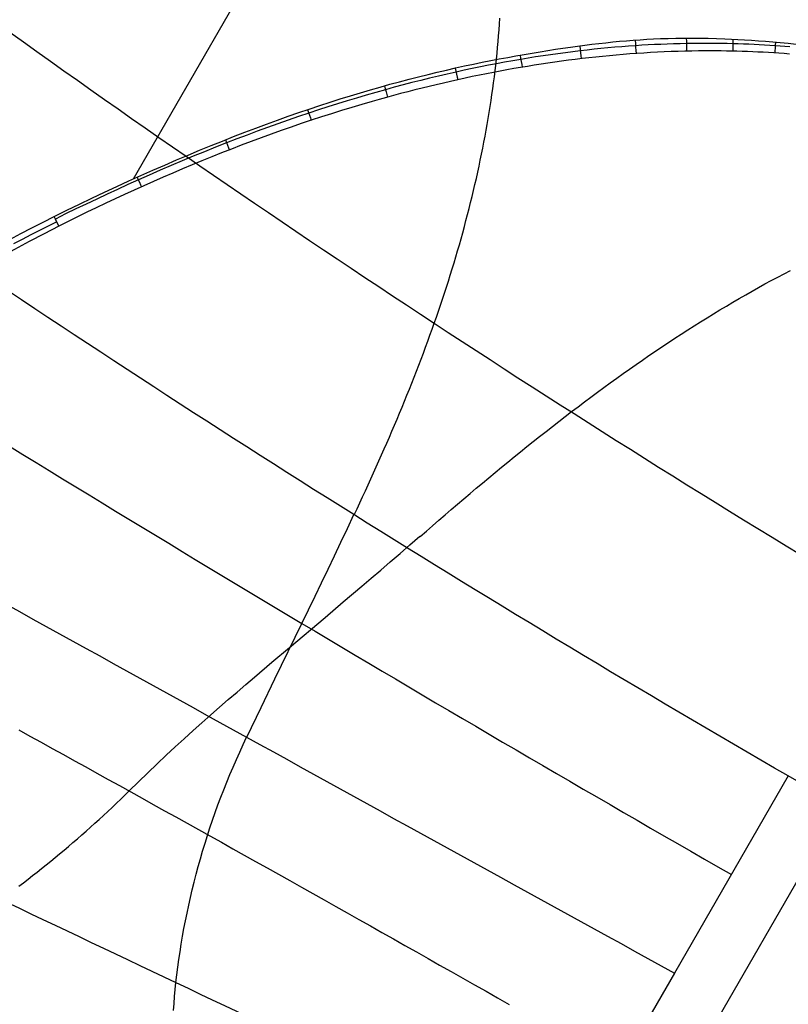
# Model space of a CAD drawing. Extents: x 8195 to 9024, y -2232 to -1505.
# Tile 32 of 42: x 8689 to 8753, y -2066 to -1984. Entities that reach past the tile are written whole.
import ezdxf

# ---------------------------------------------------------------- set-up
doc = ezdxf.new("R2010")
doc.units = 0
doc.layers.add('1', color=7, linetype='CONTINUOUS')

msp = doc.modelspace()

# ---------------------------------------------------------------- linework, layer by layer
at = {"layer": '1', "color": 7}
for p, q in [((8698.44, -1997.103, 27.546), (8720.35, -1959.155, 27.546)), ((8752.861, -2046.694, 64.131), (8743.408, -2063.067, 65.122)), ((9005.087, -2192.317, 64.131), (8752.861, -2046.694, 64.131)), ((8743.207, -2073.415, 56.584), (8756.956, -2049.602, 55.143)), ((8743.408, -2063.067, 65.122), (8725.431, -2094.204, 67.006))]:
    msp.add_line(p, q, dxfattribs=at)
at = {"layer": '1', "color": 7, "extrusion": (0.509073, 0.860701, 0.00614)}
msp.add_lwpolyline([(-8575.051, 23.313), (-8574.194, 23.312), (-8573.337, 23.314), (-8572.481, 23.319), (-8571.625, 23.326), (-8570.77, 23.336), (-8569.915, 23.349), (-8569.061, 23.365), (-8568.208, 23.383), (-8567.355, 23.404), (-8566.503, 23.428), (-8565.651, 23.454), (-8564.8, 23.483), (-8563.949, 23.515), (-8563.099, 23.549), (-8562.25, 23.587), (-8561.401, 23.627), (-8560.553, 23.669), (-8559.705, 23.715), (-8558.858, 23.763), (-8558.011, 23.814), (-8557.165, 23.867), (-8556.32, 23.924), (-8555.475, 23.983), (-8554.631, 24.044), (-8553.787, 24.109), (-8552.944, 24.176), (-8552.101, 24.246), (-8551.259, 24.318), (-8550.417, 24.394), (-8549.576, 24.472), (-8548.736, 24.552), (-8547.896, 24.636), (-8547.057, 24.722), (-8546.218, 24.811), (-8545.38, 24.902), (-8544.543, 24.997), (-8543.706, 25.094), (-8542.869, 25.193), (-8542.033, 25.296), (-8541.198, 25.401), (-8540.363, 25.509), (-8539.529, 25.619), (-8538.696, 25.733), (-8537.863, 25.849), (-8537.03, 25.967), (-8536.198, 26.089), (-8535.367, 26.213), (-8534.536, 26.34), (-8533.706, 26.469), (-8532.877, 26.602), (-8532.048, 26.737), (-8531.219, 26.874), (-8530.391, 27.015), (-8529.564, 27.158), (-8528.737, 27.304), (-8527.911, 27.452), (-8527.085, 27.603), (-8526.26, 27.757), (-8525.436, 27.914), (-8524.612, 28.074), (-8523.789, 28.236), (-8522.966, 28.401), (-8522.144, 28.568), (-8521.322, 28.738), (-8520.501, 28.911), (-8519.68, 29.087), (-8518.86, 29.266), (-8518.041, 29.447), (-8517.222, 29.631), (-8516.404, 29.817), (-8515.586, 30.006), (-8514.769, 30.198), (-8513.952, 30.393), (-8513.136, 30.591), (-8512.321, 30.791), (-8511.506, 30.993), (-8510.692, 31.199), (-8509.878, 31.407), (-8509.065, 31.618), (-8508.252, 31.832), (-8507.44, 32.048), (-8506.629, 32.268), (-8505.818, 32.489), (-8505.008, 32.714), (-8504.198, 32.941), (-8503.389, 33.171), (-8502.58, 33.404), (-8501.772, 33.639), (-8500.965, 33.878), (-8500.158, 34.118), (-8499.352, 34.362), (-8498.546, 34.608), (-8497.741, 34.857), (-8496.936, 35.109), (-8496.132, 35.363), (-8495.328, 35.62), (-8494.525, 35.88), (-8493.723, 36.143), (-8492.921, 36.408), (-8492.12, 36.676), (-8491.319, 36.947), (-8490.519, 37.22), (-8489.72, 37.496), (-8488.921, 37.775), (-8488.122, 38.057), (-8487.324, 38.341), (-8486.527, 38.628), (-8485.73, 38.918), (-8484.934, 39.21), (-8484.139, 39.505), (-8483.344, 39.803), (-8482.549, 40.104), (-8481.755, 40.407), (-8480.962, 40.713), (-8480.169, 41.022), (-8479.377, 41.333), (-8478.586, 41.647), (-8477.795, 41.964), (-8477.004, 42.284), (-8476.214, 42.606), (-8475.425, 42.931), (-8474.636, 43.259), (-8473.848, 43.589), (-8473.06, 43.922), (-8472.273, 44.258), (-8471.487, 44.597), (-8470.701, 44.938), (-8469.916, 45.282)], dxfattribs=at)
at = {"layer": '1', "color": 7, "extrusion": (0.395287, 0.740577, -0.54341)}
msp.add_lwpolyline([(-8579.594, 1346.034), (-8580.418, 1345.729), (-8581.243, 1345.426), (-8582.068, 1345.126), (-8582.893, 1344.828), (-8583.718, 1344.532), (-8584.544, 1344.238), (-8585.369, 1343.947), (-8586.195, 1343.658), (-8587.022, 1343.371), (-8587.848, 1343.086), (-8588.675, 1342.804), (-8589.502, 1342.524), (-8590.329, 1342.246), (-8591.156, 1341.971), (-8591.984, 1341.698), (-8592.812, 1341.427), (-8593.64, 1341.158), (-8594.468, 1340.892), (-8595.297, 1340.628), (-8596.126, 1340.366), (-8596.955, 1340.107), (-8597.784, 1339.849), (-8598.614, 1339.595), (-8599.444, 1339.342), (-8600.274, 1339.091), (-8601.104, 1338.843), (-8601.935, 1338.597), (-8602.766, 1338.354), (-8603.597, 1338.113), (-8604.428, 1337.874), (-8605.259, 1337.637), (-8606.091, 1337.402), (-8606.923, 1337.17), (-8607.755, 1336.94), (-8608.588, 1336.713), (-8609.421, 1336.487), (-8610.253, 1336.264), (-8611.087, 1336.043), (-8611.92, 1335.825), (-8612.754, 1335.609), (-8613.588, 1335.395), (-8614.422, 1335.183), (-8615.256, 1334.973), (-8616.091, 1334.766), (-8616.926, 1334.561), (-8617.761, 1334.359), (-8618.596, 1334.158), (-8619.432, 1333.96), (-8620.267, 1333.765), (-8621.104, 1333.571), (-8621.94, 1333.38), (-8622.776, 1333.191), (-8623.613, 1333.004), (-8624.45, 1332.82), (-8625.287, 1332.638), (-8626.125, 1332.458), (-8626.963, 1332.28), (-8627.801, 1332.105), (-8628.639, 1331.932), (-8629.477, 1331.761), (-8630.316, 1331.593), (-8631.155, 1331.426), (-8631.994, 1331.262), (-8632.834, 1331.101), (-8633.673, 1330.941), (-8634.513, 1330.784), (-8635.353, 1330.629), (-8636.194, 1330.477), (-8637.034, 1330.327), (-8637.875, 1330.179), (-8638.716, 1330.033), (-8639.557, 1329.889), (-8640.399, 1329.748), (-8641.241, 1329.609), (-8642.083, 1329.473), (-8642.925, 1329.338), (-8643.768, 1329.206), (-8644.61, 1329.076), (-8645.453, 1328.949), (-8646.297, 1328.824), (-8647.14, 1328.701), (-8647.984, 1328.58), (-8648.828, 1328.462), (-8649.672, 1328.345), (-8650.516, 1328.232), (-8651.361, 1328.12), (-8652.206, 1328.011), (-8653.051, 1327.904), (-8653.897, 1327.799), (-8654.742, 1327.696), (-8655.588, 1327.596), (-8656.434, 1327.498), (-8657.281, 1327.402), (-8658.127, 1327.309), (-8658.974, 1327.218), (-8659.821, 1327.129), (-8660.668, 1327.043), (-8661.516, 1326.958), (-8662.364, 1326.876), (-8663.212, 1326.796), (-8664.06, 1326.719), (-8664.909, 1326.644), (-8665.757, 1326.571), (-8666.606, 1326.5), (-8667.456, 1326.432), (-8668.305, 1326.366), (-8669.155, 1326.302), (-8670.005, 1326.24), (-8670.855, 1326.181), (-8671.705, 1326.124), (-8672.556, 1326.069), (-8673.407, 1326.017), (-8674.258, 1325.967), (-8675.109, 1325.919), (-8675.961, 1325.873), (-8676.813, 1325.83), (-8677.665, 1325.789), (-8678.517, 1325.75), (-8679.37, 1325.714), (-8680.223, 1325.679), (-8681.076, 1325.647), (-8681.929, 1325.618), (-8682.783, 1325.59), (-8683.636, 1325.565), (-8684.491, 1325.542), (-8685.345, 1325.522), (-8686.199, 1325.503), (-8687.054, 1325.487)], dxfattribs=at)
at = {"layer": '1', "color": 7, "extrusion": (0.445976, 0.752897, -0.483995)}
msp.add_lwpolyline([(-8477.378, 1383.905), (-8478.869, 1383.533), (-8480.361, 1383.167), (-8481.853, 1382.808), (-8483.346, 1382.454), (-8484.839, 1382.106), (-8486.333, 1381.764), (-8487.826, 1381.428), (-8489.321, 1381.098), (-8490.815, 1380.774), (-8492.31, 1380.456), (-8493.805, 1380.144), (-8495.301, 1379.838), (-8496.796, 1379.537), (-8498.293, 1379.243), (-8499.789, 1378.955), (-8501.286, 1378.672), (-8502.784, 1378.396), (-8504.281, 1378.126), (-8505.779, 1377.861), (-8507.278, 1377.602), (-8508.776, 1377.35), (-8510.275, 1377.103), (-8511.775, 1376.863), (-8513.275, 1376.628), (-8514.775, 1376.399), (-8516.275, 1376.176), (-8517.776, 1375.959), (-8519.277, 1375.748), (-8520.779, 1375.543), (-8522.281, 1375.344), (-8523.783, 1375.151), (-8525.286, 1374.964), (-8526.789, 1374.783), (-8528.292, 1374.608), (-8529.796, 1374.439), (-8531.3, 1374.275), (-8532.804, 1374.118), (-8534.309, 1373.967), (-8535.814, 1373.821), (-8537.319, 1373.682), (-8538.825, 1373.548), (-8540.331, 1373.421), (-8541.838, 1373.299), (-8543.345, 1373.183), (-8544.852, 1373.074), (-8546.359, 1372.97), (-8547.867, 1372.872), (-8549.376, 1372.78), (-8550.884, 1372.694), (-8552.393, 1372.614), (-8553.903, 1372.54), (-8555.412, 1372.472), (-8556.922, 1372.41), (-8558.433, 1372.354), (-8559.944, 1372.304), (-8561.455, 1372.26), (-8562.966, 1372.222), (-8564.478, 1372.189), (-8565.99, 1372.163), (-8567.503, 1372.142), (-8569.016, 1372.128), (-8570.529, 1372.12), (-8572.043, 1372.117), (-8573.556, 1372.12)], dxfattribs=at)
at = {"layer": '1', "color": 7}
for points in [[(8732.876, -1986.438), (8733.51, -1986.34), (8734.134, -1986.247), (8734.748, -1986.159), (8735.353, -1986.075), (8735.95, -1985.997), (8736.54, -1985.923), (8737.124, -1985.854), (8737.702, -1985.79), (8738.275, -1985.731), (8738.845, -1985.677), (8739.411, -1985.628), (8739.976, -1985.584), (8740.538, -1985.544), (8741.101, -1985.51), (8741.663, -1985.48), (8742.227, -1985.455), (8742.873, -1985.432), (8743.523, -1985.416), (8744.178, -1985.407), (8744.84, -1985.404), (8745.511, -1985.408), (8746.192, -1985.419), (8746.884, -1985.437), (8747.589, -1985.462)], [(8747.589, -1985.462), (8748.128, -1985.486), (8748.676, -1985.515), (8749.233, -1985.547), (8749.8, -1985.584), (8750.378, -1985.626), (8750.968, -1985.672), (8751.569, -1985.722), (8752.182, -1985.777), (8752.838, -1985.84), (8753.507, -1985.907)], [(8691.852, -2000.234), (8692.91, -1999.712), (8693.959, -1999.201), (8694.999, -1998.702), (8696.029, -1998.215), (8697.05, -1997.739), (8698.062, -1997.275), (8699.065, -1996.822), (8700.058, -1996.38), (8701.043, -1995.95), (8702.019, -1995.53), (8702.987, -1995.121), (8703.945, -1994.723), (8704.895, -1994.335), (8705.836, -1993.958), (8706.768, -1993.591), (8707.692, -1993.234), (8708.607, -1992.888), (8709.514, -1992.551), (8710.413, -1992.224), (8711.303, -1991.907), (8712.185, -1991.6), (8713.058, -1991.302), (8713.924, -1991.014), (8714.781, -1990.734), (8715.631, -1990.464), (8716.472, -1990.203), (8717.305, -1989.951), (8718.131, -1989.708), (8718.949, -1989.473), (8719.759, -1989.246), (8720.561, -1989.029), (8721.355, -1988.819), (8722.142, -1988.618), (8722.921, -1988.424), (8723.692, -1988.238), (8724.455, -1988.06), (8725.209, -1987.889), (8725.954, -1987.726), (8726.691, -1987.569), (8727.418, -1987.419), (8728.136, -1987.276), (8728.844, -1987.139), (8729.542, -1987.008), (8730.23, -1986.883), (8730.908, -1986.764), (8731.575, -1986.65), (8732.231, -1986.542), (8732.876, -1986.438)], [(8688.167, -2002.127), (8689.091, -2001.644), (8690.013, -2001.168), (8690.934, -2000.698), (8691.852, -2000.234)]]:
    msp.add_lwpolyline(points, dxfattribs=at)
at = {"layer": '1', "color": 7, "extrusion": (0.731668, 0.680659, -0.03694)}
msp.add_lwpolyline([(-7407.767, 214.343), (-7408.464, 214.833), (-7409.163, 215.316), (-7409.864, 215.794), (-7410.566, 216.265), (-7411.269, 216.731), (-7411.975, 217.19), (-7412.682, 217.644), (-7413.39, 218.091), (-7414.1, 218.532), (-7414.812, 218.968), (-7415.525, 219.397), (-7416.24, 219.82), (-7416.956, 220.237), (-7417.675, 220.648), (-7418.394, 221.053), (-7419.115, 221.452), (-7419.838, 221.845), (-7420.563, 222.232), (-7421.289, 222.613), (-7422.016, 222.988), (-7422.746, 223.357), (-7423.476, 223.719), (-7424.209, 224.076), (-7424.943, 224.427), (-7425.678, 224.771), (-7426.416, 225.11), (-7427.154, 225.442), (-7427.895, 225.769), (-7428.637, 226.089), (-7429.38, 226.403), (-7430.125, 226.712), (-7430.872, 227.014), (-7431.621, 227.31), (-7432.37, 227.6), (-7433.122, 227.884), (-7433.875, 228.162), (-7434.63, 228.434), (-7435.386, 228.7), (-7436.144, 228.96), (-7436.904, 229.214), (-7437.665, 229.462), (-7438.427, 229.704), (-7439.192, 229.939), (-7439.958, 230.169), (-7440.725, 230.393), (-7441.494, 230.61), (-7442.265, 230.822), (-7443.037, 231.027), (-7443.811, 231.227), (-7444.586, 231.42), (-7445.363, 231.607), (-7446.142, 231.789), (-7446.922, 231.964), (-7447.704, 232.133), (-7448.488, 232.296), (-7449.273, 232.453), (-7450.059, 232.605), (-7450.847, 232.75), (-7451.637, 232.888), (-7452.429, 233.021), (-7453.222, 233.148), (-7454.016, 233.269), (-7454.812, 233.384), (-7455.61, 233.493)], dxfattribs=at)
at = {"layer": '1', "color": 7, "extrusion": (0.599453, 0.778404, 0.186395)}
msp.add_lwpolyline([(-8120.712, -669.792), (-8121.189, -669.418), (-8121.666, -669.048), (-8122.144, -668.68), (-8122.623, -668.315), (-8123.102, -667.953), (-8123.582, -667.593), (-8124.062, -667.237), (-8124.543, -666.883), (-8125.024, -666.531), (-8125.506, -666.183), (-8125.989, -665.838), (-8126.472, -665.495), (-8126.956, -665.155), (-8127.44, -664.818), (-8127.925, -664.483), (-8128.411, -664.151), (-8128.897, -663.823), (-8129.383, -663.496), (-8129.87, -663.173), (-8130.358, -662.853), (-8130.846, -662.535), (-8131.335, -662.22), (-8131.825, -661.908), (-8132.315, -661.598), (-8132.805, -661.291), (-8133.296, -660.988), (-8133.788, -660.686), (-8134.28, -660.388), (-8134.773, -660.093), (-8135.267, -659.8), (-8135.761, -659.51), (-8136.255, -659.223), (-8136.75, -658.938), (-8137.246, -658.656), (-8137.742, -658.378), (-8138.239, -658.102), (-8138.736, -657.828), (-8139.234, -657.558), (-8139.733, -657.29), (-8140.232, -657.025), (-8140.732, -656.763), (-8141.232, -656.503), (-8141.733, -656.247), (-8142.234, -655.993), (-8142.736, -655.742), (-8143.239, -655.493), (-8143.742, -655.248), (-8144.245, -655.005), (-8144.749, -654.765), (-8145.254, -654.528), (-8145.76, -654.294), (-8146.265, -654.062), (-8146.772, -653.833), (-8147.279, -653.607), (-8147.787, -653.384), (-8148.295, -653.163), (-8148.804, -652.945), (-8149.313, -652.73), (-8149.823, -652.518), (-8150.333, -652.309), (-8150.844, -652.102), (-8151.356, -651.898), (-8151.868, -651.697), (-8152.381, -651.499), (-8152.894, -651.304), (-8153.408, -651.111), (-8153.922, -650.921), (-8154.437, -650.734), (-8154.953, -650.549), (-8155.469, -650.368), (-8155.986, -650.189), (-8156.503, -650.013), (-8157.021, -649.84), (-8157.539, -649.669), (-8158.058, -649.501), (-8158.578, -649.336), (-8159.098, -649.174), (-8159.619, -649.015), (-8160.14, -648.858), (-8160.662, -648.704), (-8161.184, -648.553), (-8161.707, -648.405), (-8162.231, -648.26), (-8162.755, -648.117), (-8163.28, -647.977), (-8163.805, -647.84), (-8164.331, -647.705), (-8164.857, -647.574), (-8165.384, -647.445), (-8165.912, -647.319), (-8166.44, -647.196), (-8166.968, -647.075), (-8167.498, -646.958), (-8168.027, -646.843), (-8168.558, -646.73), (-8169.089, -646.621), (-8169.62, -646.515), (-8170.152, -646.411), (-8170.685, -646.31), (-8171.218, -646.211), (-8171.752, -646.116), (-8172.286, -646.023), (-8172.821, -645.933), (-8173.357, -645.846), (-8173.893, -645.762), (-8174.429, -645.68), (-8174.966, -645.602), (-8175.504, -645.525), (-8176.042, -645.452), (-8176.581, -645.382), (-8177.121, -645.314), (-8177.661, -645.249), (-8178.201, -645.187), (-8178.743, -645.128), (-8179.284, -645.071), (-8179.827, -645.017), (-8180.369, -644.966), (-8180.913, -644.918), (-8181.457, -644.873), (-8182.001, -644.83), (-8182.547, -644.79), (-8183.092, -644.753), (-8183.639, -644.719), (-8184.185, -644.687), (-8184.733, -644.658), (-8185.281, -644.632), (-8185.829, -644.609), (-8186.379, -644.589)], dxfattribs=at)
at = {"layer": '1', "color": 7, "extrusion": (0.866026, -0.499999, -4.87725e-06)}
msp.add_lwpolyline([(2663.425, 40.264), (2663.022, 40.604), (2662.618, 40.942), (2662.213, 41.277), (2661.807, 41.61), (2661.4, 41.941), (2660.992, 42.269), (2660.583, 42.595), (2660.173, 42.918), (2659.762, 43.239), (2659.351, 43.558), (2658.938, 43.874), (2658.524, 44.187), (2658.109, 44.499), (2657.693, 44.807), (2657.277, 45.114), (2656.859, 45.418), (2656.44, 45.719), (2656.021, 46.019), (2655.6, 46.315), (2655.179, 46.61), (2654.756, 46.902), (2654.333, 47.191), (2653.908, 47.478), (2653.483, 47.763), (2653.056, 48.045), (2652.629, 48.325), (2652.2, 48.602), (2651.771, 48.877), (2651.341, 49.15), (2650.91, 49.42), (2650.477, 49.688), (2650.044, 49.953), (2649.61, 50.216), (2649.175, 50.477), (2648.739, 50.735), (2648.301, 50.99), (2647.863, 51.244), (2647.424, 51.495), (2646.984, 51.743), (2646.543, 51.989), (2646.101, 52.233), (2645.658, 52.474), (2645.215, 52.713), (2644.77, 52.949), (2644.324, 53.183), (2643.877, 53.414), (2643.429, 53.643), (2642.98, 53.87), (2642.531, 54.094), (2642.08, 54.316), (2641.628, 54.536), (2641.176, 54.753), (2640.722, 54.967), (2640.267, 55.179), (2639.812, 55.389), (2639.355, 55.596), (2638.898, 55.801), (2638.439, 56.004), (2637.98, 56.204), (2637.52, 56.402), (2637.058, 56.597), (2636.596, 56.79), (2636.132, 56.98), (2635.668, 57.168), (2635.203, 57.354), (2634.737, 57.537), (2634.269, 57.718), (2633.801, 57.896), (2633.332, 58.072), (2632.862, 58.245), (2632.391, 58.416), (2631.919, 58.585), (2631.446, 58.751), (2630.972, 58.915), (2630.497, 59.077), (2630.021, 59.236), (2629.544, 59.392), (2629.066, 59.546), (2628.587, 59.698), (2628.107, 59.847), (2627.626, 59.994), (2627.145, 60.139), (2626.662, 60.281), (2626.178, 60.421), (2625.693, 60.558), (2625.208, 60.693), (2624.721, 60.825), (2624.234, 60.955), (2623.745, 61.083), (2623.255, 61.208), (2622.765, 61.33), (2622.273, 61.451), (2621.781, 61.569), (2621.287, 61.684), (2620.793, 61.797), (2620.298, 61.908), (2619.801, 62.016), (2619.304, 62.122), (2618.806, 62.225), (2618.306, 62.326), (2617.806, 62.425), (2617.305, 62.521), (2616.803, 62.615), (2616.3, 62.706), (2615.795, 62.795), (2615.29, 62.882), (2614.784, 62.966), (2614.277, 63.047), (2613.769, 63.127), (2613.26, 63.203), (2612.75, 63.278), (2612.239, 63.35), (2611.728, 63.419), (2611.215, 63.487), (2610.701, 63.551), (2610.186, 63.614), (2609.67, 63.674), (2609.153, 63.731), (2608.636, 63.786), (2608.117, 63.839), (2607.597, 63.889), (2607.077, 63.937), (2606.555, 63.982), (2606.033, 64.025), (2605.509, 64.066), (2604.984, 64.104), (2604.459, 64.14), (2603.933, 64.173)], dxfattribs=at)
at = {"layer": '1', "color": 7, "extrusion": (0.469174, 0.815508, 0.338854)}
msp.add_lwpolyline([(-8532.211, -854.876), (-8532.926, -854.319), (-8533.644, -853.765), (-8534.366, -853.216), (-8535.092, -852.671), (-8535.821, -852.131), (-8536.553, -851.595), (-8537.289, -851.064), (-8538.028, -850.537), (-8538.771, -850.014), (-8539.516, -849.496), (-8540.265, -848.983), (-8541.018, -848.474), (-8541.773, -847.97), (-8542.531, -847.471), (-8543.293, -846.977), (-8544.058, -846.487), (-8544.825, -846.002), (-8545.596, -845.522), (-8546.37, -845.047), (-8547.146, -844.577), (-8547.926, -844.111), (-8548.709, -843.651), (-8549.494, -843.196), (-8550.282, -842.745), (-8551.073, -842.3), (-8551.867, -841.86), (-8552.664, -841.425), (-8553.463, -840.995), (-8554.265, -840.571), (-8555.07, -840.152), (-8555.877, -839.738), (-8556.687, -839.329), (-8557.499, -838.926), (-8558.314, -838.528), (-8559.132, -838.136), (-8559.952, -837.749), (-8560.774, -837.368), (-8561.599, -836.992), (-8562.426, -836.621), (-8563.256, -836.257), (-8564.087, -835.898), (-8564.922, -835.544), (-8565.758, -835.197), (-8566.597, -834.855), (-8567.437, -834.519), (-8568.28, -834.188), (-8569.126, -833.864), (-8569.973, -833.545), (-8570.822, -833.233), (-8571.674, -832.926), (-8572.527, -832.625), (-8573.382, -832.331), (-8574.24, -832.042), (-8575.099, -831.759), (-8575.96, -831.483), (-8576.823, -831.213), (-8577.688, -830.949), (-8578.554, -830.691), (-8579.423, -830.44), (-8580.293, -830.194), (-8581.165, -829.955), (-8582.038, -829.723), (-8582.913, -829.497), (-8583.79, -829.277), (-8584.668, -829.064), (-8585.548, -828.857), (-8586.429, -828.657), (-8587.312, -828.464), (-8588.197, -828.277), (-8589.082, -828.097), (-8589.97, -827.923), (-8590.858, -827.756), (-8591.748, -827.596), (-8592.639, -827.443), (-8593.532, -827.296), (-8594.425, -827.157), (-8595.32, -827.024), (-8596.216, -826.898), (-8597.114, -826.779), (-8598.012, -826.667), (-8598.912, -826.563), (-8599.812, -826.465), (-8600.714, -826.374), (-8601.616, -826.291), (-8602.52, -826.214), (-8603.424, -826.145), (-8604.33, -826.083), (-8605.236, -826.029), (-8606.143, -825.981), (-8607.051, -825.941), (-8607.96, -825.909), (-8608.869, -825.884), (-8609.779, -825.866), (-8610.69, -825.856), (-8611.602, -825.853), (-8612.514, -825.858)], dxfattribs=at)
at = {"layer": '1', "color": 7, "extrusion": (0.483263, 0.854549, 0.190271)}
msp.add_lwpolyline([(-8539.803, -451.847), (-8540.483, -451.402), (-8541.165, -450.96), (-8541.847, -450.522), (-8542.529, -450.088), (-8543.212, -449.657), (-8543.896, -449.229), (-8544.58, -448.805), (-8545.265, -448.384), (-8545.95, -447.967), (-8546.636, -447.554), (-8547.322, -447.144), (-8548.009, -446.737), (-8548.696, -446.334), (-8549.384, -445.934), (-8550.072, -445.538), (-8550.761, -445.145), (-8551.451, -444.756), (-8552.141, -444.371), (-8552.831, -443.989), (-8553.522, -443.61), (-8554.214, -443.235), (-8554.906, -442.863), (-8555.598, -442.495), (-8556.292, -442.13), (-8556.985, -441.769), (-8557.68, -441.411), (-8558.374, -441.057), (-8559.07, -440.706), (-8559.766, -440.359), (-8560.462, -440.015), (-8561.159, -439.675), (-8561.856, -439.338), (-8562.554, -439.005), (-8563.253, -438.675), (-8563.952, -438.349), (-8564.652, -438.026), (-8565.352, -437.707), (-8566.053, -437.391), (-8566.754, -437.079), (-8567.456, -436.77), (-8568.158, -436.465), (-8568.861, -436.163), (-8569.564, -435.865), (-8570.268, -435.57), (-8570.972, -435.278), (-8571.677, -434.99), (-8572.383, -434.706), (-8573.089, -434.425), (-8573.795, -434.148), (-8574.502, -433.874), (-8575.21, -433.604), (-8575.918, -433.337), (-8576.627, -433.073), (-8577.336, -432.813), (-8578.046, -432.557), (-8578.756, -432.304), (-8579.467, -432.055), (-8580.178, -431.809), (-8580.89, -431.566), (-8581.603, -431.327), (-8582.316, -431.092), (-8583.029, -430.86), (-8583.743, -430.632), (-8584.458, -430.407), (-8585.173, -430.185), (-8585.889, -429.967), (-8586.605, -429.753), (-8587.322, -429.542), (-8588.039, -429.334), (-8588.757, -429.13), (-8589.475, -428.93), (-8590.194, -428.733), (-8590.913, -428.539), (-8591.633, -428.349), (-8592.354, -428.163), (-8593.075, -427.98), (-8593.796, -427.8), (-8594.518, -427.624), (-8595.241, -427.451), (-8595.964, -427.282), (-8596.688, -427.117), (-8597.412, -426.955), (-8598.137, -426.796), (-8598.862, -426.641), (-8599.588, -426.489), (-8600.314, -426.341), (-8601.041, -426.197), (-8601.768, -426.056), (-8602.496, -425.918), (-8603.225, -425.784), (-8603.954, -425.653), (-8604.683, -425.526), (-8605.413, -425.402), (-8606.144, -425.282), (-8606.875, -425.165), (-8607.607, -425.052), (-8608.339, -424.943), (-8609.072, -424.836), (-8609.805, -424.734), (-8610.539, -424.635), (-8611.273, -424.539), (-8612.008, -424.447), (-8612.744, -424.358), (-8613.48, -424.273), (-8614.216, -424.191), (-8614.953, -424.113), (-8615.691, -424.038), (-8616.429, -423.967), (-8617.168, -423.899), (-8617.907, -423.835), (-8618.646, -423.774), (-8619.387, -423.717), (-8620.128, -423.663), (-8620.869, -423.613), (-8621.611, -423.566), (-8622.353, -423.522), (-8623.096, -423.483), (-8623.839, -423.446), (-8624.583, -423.413), (-8625.328, -423.384), (-8626.073, -423.358), (-8626.819, -423.336), (-8627.565, -423.317), (-8628.311, -423.302), (-8629.059, -423.29), (-8629.806, -423.281), (-8630.555, -423.277), (-8631.303, -423.275)], dxfattribs=at)
at = {"layer": '1', "color": 7, "extrusion": (0.461304, 0.885353, -0.057866)}
msp.add_lwpolyline([(-8597.514, 154.314), (-8598.374, 154.775), (-8599.234, 155.233), (-8600.095, 155.686), (-8600.956, 156.136), (-8601.818, 156.583), (-8602.68, 157.025), (-8603.542, 157.464), (-8604.405, 157.9), (-8605.269, 158.332), (-8606.133, 158.76), (-8606.997, 159.184), (-8607.862, 159.605), (-8608.727, 160.023), (-8609.593, 160.436), (-8610.459, 160.846), (-8611.326, 161.253), (-8612.193, 161.656), (-8613.061, 162.055), (-8613.929, 162.45), (-8614.797, 162.842), (-8615.666, 163.231), (-8616.536, 163.615), (-8617.406, 163.996), (-8618.276, 164.374), (-8619.147, 164.747), (-8620.018, 165.117), (-8620.89, 165.484), (-8621.762, 165.847), (-8622.635, 166.206), (-8623.508, 166.562), (-8624.382, 166.914), (-8625.256, 167.262), (-8626.131, 167.607), (-8627.006, 167.948), (-8627.881, 168.285), (-8628.757, 168.619), (-8629.633, 168.949), (-8630.51, 169.276), (-8631.387, 169.598), (-8632.265, 169.918), (-8633.143, 170.233), (-8634.022, 170.545), (-8634.901, 170.854), (-8635.781, 171.159), (-8636.661, 171.46), (-8637.542, 171.757), (-8638.423, 172.051), (-8639.304, 172.341), (-8640.186, 172.628), (-8641.068, 172.911), (-8641.951, 173.19), (-8642.834, 173.466), (-8643.718, 173.738), (-8644.602, 174.006), (-8645.487, 174.271), (-8646.372, 174.532), (-8647.258, 174.79), (-8648.144, 175.044), (-8649.031, 175.294), (-8649.918, 175.541), (-8650.805, 175.784), (-8651.693, 176.023), (-8652.581, 176.259), (-8653.47, 176.491), (-8654.359, 176.719), (-8655.249, 176.944), (-8656.139, 177.166), (-8657.03, 177.383), (-8657.921, 177.597), (-8658.813, 177.808), (-8659.705, 178.014), (-8660.597, 178.217), (-8661.49, 178.417), (-8662.384, 178.613), (-8663.278, 178.805), (-8664.172, 178.993), (-8665.067, 179.178), (-8665.962, 179.36), (-8666.858, 179.537), (-8667.754, 179.711), (-8668.651, 179.882), (-8669.548, 180.048), (-8670.446, 180.212), (-8671.344, 180.371), (-8672.242, 180.527), (-8673.141, 180.679), (-8674.041, 180.828), (-8674.941, 180.973), (-8675.841, 181.114), (-8676.742, 181.252), (-8677.643, 181.386), (-8678.545, 181.516), (-8679.447, 181.643), (-8680.35, 181.766), (-8681.253, 181.886), (-8682.156, 182.002), (-8683.06, 182.114), (-8683.965, 182.223), (-8684.87, 182.328), (-8685.775, 182.429), (-8686.681, 182.527), (-8687.588, 182.621), (-8688.495, 182.712), (-8689.402, 182.799), (-8690.31, 182.882), (-8691.218, 182.961), (-8692.126, 183.037), (-8693.036, 183.11), (-8693.945, 183.179), (-8694.855, 183.244), (-8695.766, 183.305), (-8696.677, 183.363), (-8697.588, 183.417), (-8698.5, 183.468), (-8699.412, 183.515), (-8700.325, 183.558), (-8701.238, 183.598), (-8702.152, 183.634), (-8703.066, 183.666), (-8703.981, 183.695), (-8704.896, 183.72), (-8705.812, 183.742), (-8706.728, 183.759), (-8707.644, 183.774), (-8708.561, 183.784), (-8709.479, 183.791), (-8710.397, 183.795), (-8711.315, 183.794)], dxfattribs=at)
at = {"layer": '1', "color": 7}
for points in [[(8716.796, -2025.011, 64.98), (8717.028, -2024.512, 64.958), (8717.259, -2024.013, 64.934), (8717.489, -2023.515, 64.908), (8717.718, -2023.017, 64.879), (8717.946, -2022.519, 64.848), (8718.172, -2022.022, 64.816), (8718.396, -2021.524, 64.781), (8718.619, -2021.027, 64.744), (8718.841, -2020.53, 64.705), (8719.061, -2020.034, 64.663), (8719.279, -2019.537, 64.62), (8719.496, -2019.041, 64.575), (8719.712, -2018.544, 64.527), (8719.925, -2018.048, 64.478), (8720.137, -2017.551, 64.426), (8720.347, -2017.055, 64.373), (8720.555, -2016.559, 64.317), (8720.762, -2016.062, 64.259), (8720.967, -2015.566, 64.199), (8721.169, -2015.069, 64.138), (8721.37, -2014.572, 64.074), (8721.569, -2014.076, 64.008), (8721.766, -2013.579, 63.94), (8721.961, -2013.081, 63.87), (8722.153, -2012.584, 63.798), (8722.344, -2012.086, 63.724), (8722.533, -2011.589, 63.649), (8722.719, -2011.09, 63.571), (8722.903, -2010.592, 63.491), (8723.085, -2010.093, 63.409), (8723.265, -2009.594, 63.325), (8723.442, -2009.094, 63.24), (8723.617, -2008.595, 63.152), (8723.789, -2008.094, 63.063), (8723.959, -2007.594, 62.971), (8724.127, -2007.093, 62.878), (8724.292, -2006.591, 62.783), (8724.455, -2006.09, 62.685), (8724.615, -2005.588, 62.586), (8724.773, -2005.086, 62.486), (8724.928, -2004.584, 62.383), (8725.081, -2004.082, 62.279), (8725.231, -2003.58, 62.172), (8725.379, -2003.078, 62.065), (8725.524, -2002.576, 61.955), (8725.666, -2002.073, 61.843), (8725.805, -2001.571, 61.73), (8725.942, -2001.069, 61.615), (8726.077, -2000.567, 61.499), (8726.208, -2000.065, 61.381), (8726.337, -1999.563, 61.261), (8726.463, -1999.062, 61.14), (8726.586, -1998.56, 61.017), (8726.707, -1998.059, 60.892), (8726.824, -1997.558, 60.766), (8726.939, -1997.058, 60.638), (8727.051, -1996.558, 60.509), (8727.16, -1996.058, 60.378), (8727.266, -1995.559, 60.245), (8727.369, -1995.06, 60.112), (8727.469, -1994.561, 59.976), (8727.566, -1994.063, 59.839), (8727.661, -1993.566, 59.701), (8727.752, -1993.069, 59.562), (8727.84, -1992.573, 59.421), (8727.925, -1992.077, 59.278), (8728.007, -1991.583, 59.134), (8728.086, -1991.088, 58.989), (8728.162, -1990.595, 58.843), (8728.235, -1990.102, 58.695), (8728.305, -1989.61, 58.546), (8728.371, -1989.118, 58.396), (8728.435, -1988.628, 58.245), (8728.495, -1988.138, 58.092), (8728.552, -1987.649, 57.939), (8728.606, -1987.16, 57.784), (8728.657, -1986.673, 57.628), (8728.705, -1986.186, 57.471), (8728.749, -1985.701, 57.313), (8728.79, -1985.216, 57.155), (8728.828, -1984.732, 56.995), (8728.863, -1984.249, 56.834), (8728.895, -1983.767, 56.672)], [(8752.974, -1986.138, 27.608), (8752.573, -1986.105, 27.608), (8752.172, -1986.074, 27.608), (8751.77, -1986.045, 27.608), (8751.331, -1986.016, 27.607), (8750.892, -1985.989, 27.607), (8750.452, -1985.964, 27.607), (8750.013, -1985.942, 27.607), (8749.573, -1985.922, 27.607), (8749.133, -1985.904, 27.607), (8748.693, -1985.889, 27.606), (8748.253, -1985.876, 27.606), (8747.77, -1985.865, 27.606), (8747.288, -1985.856, 27.606), (8746.805, -1985.85, 27.606), (8746.323, -1985.847, 27.605), (8745.84, -1985.846, 27.605), (8745.358, -1985.849, 27.605), (8744.875, -1985.854, 27.605), (8744.393, -1985.862, 27.604), (8743.863, -1985.873, 27.604), (8743.334, -1985.888, 27.604), (8742.805, -1985.906, 27.604), (8742.276, -1985.928, 27.603), (8741.748, -1985.952, 27.603), (8741.219, -1985.98, 27.603), (8740.691, -1986.01, 27.603), (8740.162, -1986.044, 27.602), (8739.588, -1986.085, 27.602), (8739.014, -1986.129, 27.602), (8738.44, -1986.176, 27.602), (8737.867, -1986.227, 27.601), (8737.294, -1986.282, 27.601), (8736.721, -1986.34, 27.601), (8736.149, -1986.402, 27.6), (8735.577, -1986.467, 27.6), (8734.957, -1986.542, 27.6), (8734.338, -1986.621, 27.599), (8733.719, -1986.703, 27.599), (8733.101, -1986.79, 27.599), (8732.483, -1986.88, 27.598), (8731.866, -1986.975, 27.598), (8731.249, -1987.073, 27.598), (8730.633, -1987.175, 27.597), (8729.959, -1987.291, 27.597), (8729.286, -1987.412, 27.596), (8728.613, -1987.537, 27.596), (8727.941, -1987.666, 27.596), (8727.27, -1987.8, 27.595), (8726.599, -1987.937, 27.595), (8725.93, -1988.08, 27.594), (8725.261, -1988.226, 27.594), (8724.523, -1988.393, 27.594), (8723.786, -1988.564, 27.593), (8723.05, -1988.741, 27.593), (8722.315, -1988.922, 27.592), (8721.581, -1989.108, 27.592), (8720.848, -1989.299, 27.591), (8720.117, -1989.494, 27.591), (8719.387, -1989.694, 27.59), (8718.585, -1989.92, 27.589), (8717.785, -1990.15, 27.589), (8716.987, -1990.386, 27.588), (8716.19, -1990.627, 27.588), (8715.395, -1990.873, 27.587), (8714.601, -1991.125, 27.587), (8713.809, -1991.381, 27.586), (8713.018, -1991.642, 27.585), (8712.158, -1991.932, 27.585), (8711.299, -1992.228, 27.584), (8710.442, -1992.53, 27.583), (8709.588, -1992.837, 27.583), (8708.735, -1993.149, 27.582), (8707.884, -1993.466, 27.581), (8707.035, -1993.789, 27.58), (8706.188, -1994.117, 27.58), (8705.263, -1994.481, 27.579), (8704.34, -1994.851, 27.578), (8703.42, -1995.227, 27.577), (8702.502, -1995.608, 27.577), (8701.587, -1995.995, 27.576), (8700.673, -1996.388, 27.575), (8699.762, -1996.785, 27.574), (8698.853, -1997.188, 27.574), (8697.984, -1997.579, 27.573), (8697.117, -1997.975, 27.572), (8696.252, -1998.375, 27.572), (8695.388, -1998.78, 27.571), (8694.527, -1999.189, 27.57), (8693.668, -1999.602, 27.569), (8692.811, -2000.019, 27.569), (8691.956, -2000.44, 27.568)], [(8752.95, -1986.732, 27.963), (8752.515, -1986.698, 27.963), (8752.079, -1986.667, 27.963), (8751.644, -1986.638, 27.962), (8751.208, -1986.611, 27.962), (8750.773, -1986.587, 27.961), (8750.337, -1986.565, 27.961), (8749.901, -1986.546, 27.96), (8749.465, -1986.529, 27.96), (8749.029, -1986.514, 27.959), (8748.593, -1986.501, 27.958), (8748.157, -1986.491, 27.958), (8747.721, -1986.483, 27.957), (8747.285, -1986.477, 27.957), (8746.848, -1986.474, 27.956), (8746.412, -1986.472, 27.956), (8745.976, -1986.473, 27.955), (8745.405, -1986.478, 27.955), (8744.835, -1986.487, 27.954), (8744.265, -1986.499, 27.953), (8743.695, -1986.515, 27.952), (8743.125, -1986.534, 27.952), (8742.555, -1986.558, 27.951), (8741.985, -1986.584, 27.95), (8741.414, -1986.615, 27.95), (8740.845, -1986.649, 27.949), (8740.275, -1986.687, 27.948), (8739.705, -1986.728, 27.947), (8739.135, -1986.773, 27.946), (8738.566, -1986.821, 27.946), (8737.996, -1986.873, 27.945), (8737.427, -1986.928, 27.944), (8736.858, -1986.987, 27.943), (8736.289, -1987.049, 27.942), (8735.72, -1987.114, 27.942), (8735.152, -1987.183, 27.941), (8734.584, -1987.255, 27.94), (8734.016, -1987.33, 27.939), (8733.448, -1987.409, 27.938), (8732.881, -1987.491, 27.937), (8732.314, -1987.576, 27.936), (8731.747, -1987.664, 27.936), (8731.181, -1987.755, 27.935), (8730.614, -1987.85, 27.934), (8730.049, -1987.948, 27.933), (8729.483, -1988.048, 27.932), (8728.918, -1988.152, 27.931), (8728.354, -1988.259, 27.93), (8727.79, -1988.369, 27.929)], [(8727.79, -1988.369, 27.929), (8727.191, -1988.489, 27.928), (8726.593, -1988.612, 27.927), (8725.995, -1988.739, 27.926), (8725.398, -1988.869, 27.925), (8724.802, -1989.002, 27.924), (8724.206, -1989.139, 27.923), (8723.61, -1989.278, 27.922), (8723.016, -1989.421, 27.921), (8722.422, -1989.567, 27.92), (8721.828, -1989.716, 27.918), (8721.236, -1989.868, 27.917), (8720.644, -1990.023, 27.916), (8720.052, -1990.181, 27.915), (8719.462, -1990.342, 27.914), (8718.872, -1990.507, 27.913), (8718.283, -1990.674, 27.911), (8717.435, -1990.919, 27.91), (8716.589, -1991.171, 27.908), (8715.744, -1991.429, 27.906), (8714.901, -1991.692, 27.904), (8714.061, -1991.961, 27.903), (8713.222, -1992.236, 27.901), (8712.385, -1992.516, 27.899), (8711.55, -1992.801, 27.897), (8710.717, -1993.092, 27.895), (8709.886, -1993.388, 27.893), (8709.057, -1993.689, 27.891), (8708.231, -1993.995, 27.889), (8707.407, -1994.306, 27.887), (8706.585, -1994.622, 27.885), (8705.765, -1994.943, 27.883), (8704.948, -1995.268, 27.881), (8704.134, -1995.598, 27.878), (8703.322, -1995.932, 27.876), (8702.513, -1996.271, 27.874), (8701.706, -1996.614, 27.872), (8700.902, -1996.961, 27.869), (8700.101, -1997.313, 27.867), (8699.302, -1997.668, 27.865), (8698.507, -1998.027, 27.862), (8697.714, -1998.391, 27.86), (8696.925, -1998.758, 27.857), (8696.138, -1999.128, 27.855), (8695.355, -1999.502, 27.852), (8694.574, -1999.88, 27.85), (8693.797, -2000.261, 27.847), (8693.024, -2000.646, 27.844), (8692.253, -2001.033, 27.842)], [(8692.073, -2000.674, 27.631), (8691.351, -2001.034, 27.63), (8690.63, -2001.397, 27.629), (8689.911, -2001.763, 27.628), (8689.193, -2002.131, 27.627), (8688.476, -2002.503, 27.626)], [(8722.28, -2026.805, 48.32), (8722.792, -2026.356, 48.293), (8723.306, -2025.908, 48.263), (8723.82, -2025.461, 48.23), (8724.336, -2025.015, 48.193), (8724.853, -2024.57, 48.153), (8725.371, -2024.126, 48.109), (8725.891, -2023.683, 48.062), (8726.411, -2023.242, 48.012), (8726.933, -2022.802, 47.959), (8727.455, -2022.363, 47.902), (8727.978, -2021.926, 47.842), (8728.503, -2021.491, 47.778), (8729.028, -2021.057, 47.712), (8729.554, -2020.626, 47.642), (8730.081, -2020.196, 47.569), (8730.609, -2019.769, 47.493), (8731.138, -2019.343, 47.413), (8731.667, -2018.92, 47.331), (8732.197, -2018.499, 47.245), (8732.728, -2018.08, 47.156), (8733.259, -2017.664, 47.064), (8733.791, -2017.25, 46.969), (8734.323, -2016.84, 46.87), (8734.856, -2016.431, 46.769), (8735.39, -2016.026, 46.664), (8735.924, -2015.624, 46.557), (8736.458, -2015.224, 46.446), (8736.993, -2014.828, 46.332), (8737.528, -2014.435, 46.216), (8738.063, -2014.045, 46.096), (8738.599, -2013.659, 45.973), (8739.135, -2013.276, 45.848), (8739.672, -2012.896, 45.719), (8740.208, -2012.52, 45.587), (8740.745, -2012.148, 45.453), (8741.282, -2011.779, 45.316), (8741.819, -2011.415, 45.176), (8742.356, -2011.054, 45.033), (8742.893, -2010.696, 44.888), (8743.43, -2010.343, 44.74), (8743.967, -2009.993, 44.589), (8744.504, -2009.648, 44.436), (8745.04, -2009.307, 44.281), (8745.576, -2008.969, 44.123), (8746.112, -2008.636, 43.963), (8746.648, -2008.307, 43.8), (8747.183, -2007.982, 43.636), (8747.718, -2007.661, 43.469), (8748.253, -2007.345, 43.3), (8748.787, -2007.033, 43.129), (8749.32, -2006.726, 42.956), (8749.853, -2006.422, 42.781), (8750.385, -2006.124, 42.604), (8750.917, -2005.83, 42.425), (8751.448, -2005.54, 42.245), (8751.978, -2005.255, 42.062), (8752.507, -2004.975, 41.878), (8753.036, -2004.7, 41.693)], [(8707.857, -2043.474, 65.748), (8709.047, -2041.01, 65.646), (8710.205, -2038.624, 65.548), (8712.443, -2034.02, 65.358), (8713.534, -2031.767, 65.265), (8714.075, -2030.645, 65.218), (8714.613, -2029.522, 65.172), (8715.151, -2028.398, 65.125), (8715.687, -2027.268, 65.078), (8716.223, -2026.133, 65.03), (8716.76, -2024.988, 64.982)], [(8698.079, -2047.935, 49.387), (8698.864, -2047.169, 49.348), (8699.64, -2046.422, 49.311), (8700.407, -2045.693, 49.274), (8701.166, -2044.98, 49.239), (8701.918, -2044.283, 49.204), (8702.664, -2043.6, 49.17), (8703.404, -2042.93, 49.136), (8704.139, -2042.271, 49.104), (8704.871, -2041.622, 49.071), (8705.6, -2040.982, 49.04), (8706.326, -2040.349, 49.008), (8707.05, -2039.722, 48.977), (8707.774, -2039.101, 48.946), (8708.497, -2038.482, 48.915), (8709.947, -2037.251, 48.854), (8711.407, -2036.018, 48.791), (8714.371, -2033.519, 48.663), (8715.884, -2032.24, 48.596), (8717.423, -2030.933, 48.527), (8718.203, -2030.266, 48.492), (8718.992, -2029.59, 48.455), (8719.789, -2028.904, 48.418), (8720.595, -2028.206, 48.38), (8721.411, -2027.496, 48.341), (8722.238, -2026.773, 48.302)], [(8688.92, -2042.876, 46.09), (8689.844, -2043.385, 46.449), (8690.769, -2043.894, 46.802), (8691.695, -2044.405, 47.15), (8692.623, -2044.917, 47.491), (8693.552, -2045.431, 47.826), (8694.483, -2045.945, 48.156), (8695.415, -2046.461, 48.48), (8696.349, -2046.977, 48.797), (8697.283, -2047.495, 49.109), (8698.219, -2048.014, 49.415), (8699.157, -2048.534, 49.714), (8700.095, -2049.055, 50.008), (8701.035, -2049.578, 50.295), (8701.976, -2050.101, 50.577), (8702.918, -2050.625, 50.852), (8703.861, -2051.151, 51.121), (8704.805, -2051.677, 51.384), (8705.751, -2052.204, 51.641), (8706.697, -2052.733, 51.892), (8707.645, -2053.262, 52.136), (8708.593, -2053.792, 52.374), (8709.543, -2054.324, 52.606), (8710.494, -2054.856, 52.832), (8711.445, -2055.389, 53.051), (8712.397, -2055.923, 53.264), (8713.351, -2056.458, 53.47), (8714.305, -2056.994, 53.67), (8715.26, -2057.53, 53.864), (8716.216, -2058.068, 54.051), (8717.172, -2058.606, 54.232), (8718.13, -2059.145, 54.406), (8719.088, -2059.685, 54.574), (8720.046, -2060.226, 54.735), (8721.006, -2060.768, 54.89), (8721.966, -2061.31, 55.038), (8722.927, -2061.854, 55.179), (8723.888, -2062.398, 55.314), (8724.85, -2062.942, 55.442), (8725.813, -2063.488, 55.564), (8726.776, -2064.034, 55.679), (8727.74, -2064.581, 55.787), (8728.704, -2065.128, 55.888), (8729.668, -2065.676, 55.983)], [(8701.774, -2066.181, 66.614), (8701.817, -2065.601, 66.593), (8701.865, -2065.019, 66.572), (8701.919, -2064.436, 66.551), (8701.98, -2063.852, 66.53), (8702.052, -2063.214, 66.507), (8702.132, -2062.575, 66.484), (8702.22, -2061.935, 66.461), (8702.314, -2061.294, 66.438), (8702.416, -2060.652, 66.414), (8702.525, -2060.01, 66.39), (8702.641, -2059.367, 66.367), (8702.764, -2058.723, 66.343), (8702.895, -2058.079, 66.319), (8703.033, -2057.434, 66.295), (8703.177, -2056.79, 66.271), (8703.329, -2056.146, 66.247), (8703.489, -2055.501, 66.222), (8703.655, -2054.858, 66.198), (8703.828, -2054.214, 66.174), (8704.009, -2053.571, 66.149), (8704.196, -2052.929, 66.124), (8704.391, -2052.288, 66.1), (8704.593, -2051.647, 66.075), (8704.802, -2051.008, 66.05), (8705.017, -2050.37, 66.025), (8705.24, -2049.733, 66), (8705.47, -2049.098, 65.975), (8705.707, -2048.465, 65.95), (8705.951, -2047.833, 65.925), (8706.202, -2047.203, 65.9), (8706.459, -2046.575, 65.875), (8706.724, -2045.95, 65.849), (8706.996, -2045.327, 65.824), (8707.274, -2044.706, 65.799), (8707.559, -2044.087, 65.773), (8707.852, -2043.472, 65.748)], [(8688.926, -2055.848, 49.816), (8689.306, -2055.559, 49.799), (8689.685, -2055.268, 49.782), (8690.064, -2054.974, 49.766), (8690.441, -2054.678, 49.749), (8690.817, -2054.38, 49.732), (8691.192, -2054.08, 49.716), (8691.566, -2053.777, 49.699), (8691.939, -2053.472, 49.682), (8692.311, -2053.165, 49.665), (8692.682, -2052.855, 49.648), (8693.051, -2052.543, 49.631), (8693.419, -2052.229, 49.614), (8693.786, -2051.912, 49.597), (8694.152, -2051.594, 49.58), (8694.517, -2051.273, 49.563), (8694.88, -2050.949, 49.546), (8695.242, -2050.624, 49.529), (8695.603, -2050.296, 49.512), (8695.962, -2049.966, 49.494), (8696.32, -2049.634, 49.477), (8696.677, -2049.3, 49.46), (8697.032, -2048.963, 49.442), (8697.385, -2048.625, 49.425), (8697.738, -2048.284, 49.408), (8698.089, -2047.941, 49.39)]]:
    msp.add_polyline3d(points, dxfattribs=at)
at = {"layer": '1', "color": 7, "extrusion": (-0.434702, -0.72458, 0.534806)}
msp.add_arc((8556.27, 2095.977, -2302.528), 565.381, 261.22832, 270.21448, dxfattribs=at)
at = {"layer": '1', "color": 7, "extrusion": (-0.997633, -0.068762, 8.82274e-11)}
msp.add_arc((2581.924, 29.097, -8582.911), 1.55, 267.71195, 312.62999, dxfattribs=at)
at = {"layer": '1', "color": 7, "extrusion": (-0.999788, -0.020591, -7.1917e-12)}
msp.add_arc((2165.073, 29.1, -8701.649), 1.553, 268.69217, 312.559, dxfattribs=at)
at = {"layer": '1', "color": 7, "extrusion": (-0.999684, 0.025155, 1.11413e-10)}
msp.add_arc((1764.755, 29.106, -8795.439), 1.56, 271.70677, 312.34768, dxfattribs=at)
at = {"layer": '1', "color": 7, "extrusion": (-0.99297, -0.118368, -3.9699e-11)}
msp.add_arc((3006.115, 29.101, -8439.028), 1.554, 269.49224, 312.47253, dxfattribs=at)
at = {"layer": '1', "color": 7, "extrusion": (-0.997677, 0.068126, -7.88659e-11)}
msp.add_arc((1384.772, 29.111, -8866.738), 1.565, 274.84665, 312.10038, dxfattribs=at)
at = {"layer": '1', "color": 7, "extrusion": (-0.985687, -0.168583, -1.15547e-10)}
msp.add_arc((3430.177, 29.104, -8270.671), 1.558, 271.37161, 312.0854, dxfattribs=at)
at = {"layer": '1', "color": 7, "extrusion": (-0.97567, -0.219244, 6.25466e-11)}
msp.add_arc((3852.433, 29.106, -8077.069), 1.559, 271.56033, 311.35815, dxfattribs=at)
at = {"layer": '1', "color": 7, "extrusion": (-0.962859, -0.270004, -1.05367e-10)}
msp.add_arc((4269.7, 29.108, -7858.316), 1.562, 271.2787, 310.23991, dxfattribs=at)
at = {"layer": '1', "color": 7, "extrusion": (-0.947513, -0.319717, -9.81264e-11)}
msp.add_arc((4672.459, 29.111, -7618.938), 1.565, 271.32426, 308.79397, dxfattribs=at)
at = {"layer": '1', "color": 7, "extrusion": (-0.930187, -0.367085, -3.57752e-11)}
msp.add_arc((5050.498, 29.114, -7366.373), 1.568, 271.46361, 307.21899, dxfattribs=at)
at = {"layer": '1', "color": 7, "extrusion": (-0.911332, -0.411673, -4.55065e-12)}
msp.add_arc((5400.9, 29.115, -7105.351), 1.568, 271.34535, 305.96371, dxfattribs=at)
at = {"layer": '1', "color": 7, "extrusion": (0.893897, 0.448273, 8.15328e-06)}
msp.add_arc((-5684.31, 29.027, 6872.97), 1.537, 233.87268, 269.54618, dxfattribs=at)
at = {"layer": '1', "color": 7, "extrusion": (-0.005883, 0.007639, 0.999954)}
msp.add_arc((8829.088, -2268.079, -38.585), 300.266, 117.10785, 125.58679, dxfattribs=at)
at = {"layer": '1', "color": 7, "extrusion": (0.372559, 0.645751, -0.666487)}
msp.add_arc((-8604.376, 2560.825, 1896.559), 779.291, 270.001908, 276.198411, dxfattribs=at)
at = {"layer": '1', "color": 7, "extrusion": (-0.439229, -0.767871, 0.466317)}
msp.add_arc((8614.15, 2297.307, -2234.417), 1046.403, 265.457709, 269.986021, dxfattribs=at)
at = {"layer": '1', "color": 7, "extrusion": (-0.481313, -0.875003, 0.052028)}
msp.add_arc((8656.756, 1604.872, -2399.737), 1414.64, 266.648224, 269.937588, dxfattribs=at)
at = {"layer": '1', "color": 7, "extrusion": (-0.426893, -0.902834, 0.0515)}
msp.add_arc((8794.172, 2371.676, -1848.071), 2210.214, 267.908437, 269.754575, dxfattribs=at)

doc.saveas('drawing.dxf')
